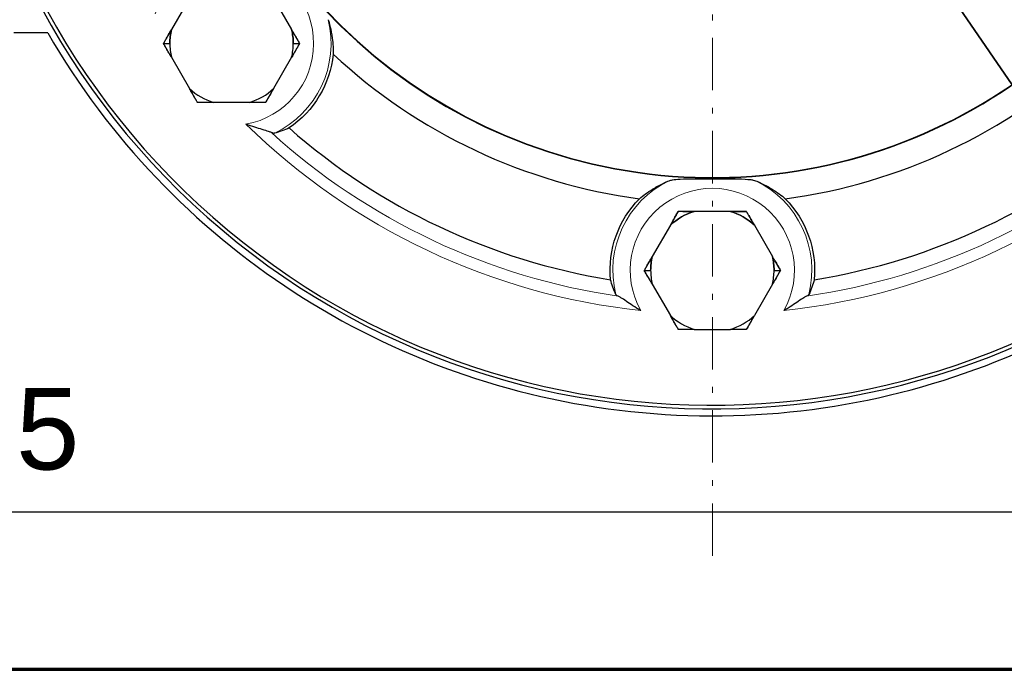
# Model space of a CAD drawing. Header units: millimetres. Extents: x 18 to 610, y -123 to 280.
# Tile 55 of 81: x 415 to 499, y -120 to -64. Entities that reach past the tile are written whole.
import ezdxf

# ---------------------------------------------------------------- set-up
doc = ezdxf.new("R2010")
doc.units = ezdxf.units.MM
doc.linetypes.add('CENTER', pattern=[8, 4.5, -1.5, 0.5, -1.5])
doc.linetypes.add('SOLID', pattern=[0])
doc.styles.add('Arial', font='Arial.ttf', dxfattribs={"height": 7})
doc.dimstyles.get("Standard").update_dxf_attribs({"dimtxt": 5, "dimasz": 5, "dimexe": 0.18, "dimexo": 0.0625, "dimgap": 0.09, "dimtad": 0, "dimtih": 1, "dimtoh": 1, "dimdec": 4, "dimzin": 0, "dimdsep": 46, "dimtxsty": 'Arial', "dimcen": 0.09, "dimadec": 0, "dimazin": 0, "dimtfac": 1, "dimtdec": 4, "dimtofl": 0, "dimtmove": 0, "dimatfit": 3, "dimfxl": 0, "dimtolj": 1, "dimtzin": 0, "dimarcsym": 0})

# ---------------------------------------------------------------- blocks, each defined once
blk = doc.blocks.new('*D3')
at = {"color": 0, "lineweight": -2}
for p, q in [((359.841, -51.58), (359.841, -108.382)), ((588.341, -51.58), (588.341, -108.382)), ((366.841, -106.422), (581.341, -106.422))]:
    blk.add_line(p, q, dxfattribs=at)
at = {"color": 0}
for points in [[(366.841, -105.255), (366.841, -107.589), (359.841, -106.422)], [(581.341, -107.589), (581.341, -105.255), (588.341, -106.422)]]:
    blk.add_solid(points, dxfattribs=at)
at = {"layer": 'Defpoints', "color": 0}
for p in [(359.841, -51.58), (588.341, -51.58), (588.341, -106.422)]:
    blk.add_point(p, dxfattribs=at)
at = {"color": 0, "lineweight": 9, "insert": (407.477, -99.349), "char_height": 7, "attachment_point": 5, "style": 'Arial'}
blk.add_mtext('\\A1;228.5', dxfattribs=at)
blk = doc.blocks.new('*D6')
at = {"color": 0, "lineweight": -2}
for p, q in [((510.893, -85.872), (411.559, 59.025)), ((437.289, 21.493), (506.935, -80.098))]:
    blk.add_line(p, q, dxfattribs=at)
at = {"color": 0}
blk.add_solid([(505.973, -80.758), (507.897, -79.438), (510.893, -85.872)], dxfattribs=at)
at = {"layer": 'Defpoints', "color": 0}
for p in [(437.289, 21.493), (510.893, -85.872)]:
    blk.add_point(p, dxfattribs=at)
at = {"color": 0, "lineweight": 9, "insert": (428.334, 47.407), "char_height": 7, "attachment_point": 5, "rotation": 304.43247, "style": 'Arial'}
blk.add_mtext('\\A1;Ø130.2', dxfattribs=at)
blk = doc.blocks.new('BlockOfCenters_3', base_point=(474.091, -32.189))
at = {"color": 6, "linetype": 'CENTER', "lineweight": 9}
blk.add_lwpolyline([(474.091, 46.291), (474.091, -110.669)], dxfattribs=at)
blk = doc.blocks.new('BlockOfViews_4')
at = {"linetype": 'SOLID', "lineweight": 30}
for p, q in [((429.175, -62.308, 14.473), (427.619, -65.004, 14.473)), ((436.394, -62.308, 14.473), (437.95, -65.004, 14.473)), ((416.991, -65.289, -11.467), (414.091, -65.289, -11.467)), ((426.934, -66.189, 14.155), (427.484, -66.189, 14.473)), ((438.084, -66.189, 14.473), (438.634, -66.189, 14.155)), ((427.619, -67.374, 14.473), (429.175, -70.07, 14.473)), ((437.95, -67.374, 14.473), (436.394, -70.07, 14.473)), ((434.341, -71.255, 14.473), (431.228, -71.255, 14.473)), ((475.648, -80.623, 14.473), (472.535, -80.623, 14.473)), ((470.482, -81.808, 14.473), (468.925, -84.504, 14.473)), ((477.7, -81.808, 14.473), (479.257, -84.504, 14.473)), ((468.241, -85.689, 14.155), (468.791, -85.689, 14.473)), ((479.391, -85.689, 14.473), (479.941, -85.689, 14.155)), ((468.925, -86.874, 14.473), (470.482, -89.57, 14.473)), ((479.257, -86.874, 14.473), (477.7, -89.57, 14.473)), ((472.535, -90.755, 14.473), (475.648, -90.755, 14.473))]:
    blk.add_line(p, q, dxfattribs=at)
for centre, radius, start, end in [((474.091, -32.189, -7.767), 65.4, 48.54992, 318.36116), ((474.091, -32.189, 10.233), 65.086, 48.87291, 318.68174), ((474.091, -32.189, 10.233), 45.553, 184.40639, 339.43425), ((474.091, -32.189, 10.233), 45.519, 184.40986, 339.41809), ((432.784, -66.189, 14.473), 5.3, 167.07994, 180), ((432.784, -66.189, 14.473), 5.3, 0, 12.92006), ((474.091, -32.189, -11.467), 66, 210.10029, 317.73262), ((432.784, -66.189, 14.473), 5.3, 180, 192.92006), ((432.784, -66.189, 14.473), 5.3, 180, 192.92006), ((432.784, -66.189, 14.473), 5.3, 347.07994, 0), ((432.784, -66.189, 14.473), 5.3, 347.07994, 0), ((474.091, -32.189, 2.033), 47.75, 226.99472, 262.46339), ((474.091, -32.189, 2.033), 47.75, 277.53661, 313.00528), ((432.784, -66.189, 14.473), 5.3, 227.07994, 252.92006), ((432.784, -66.189, 14.473), 5.3, 227.07994, 252.92006), ((432.784, -66.189, 14.473), 5.3, 287.07994, 312.92006), ((432.784, -66.189, 14.473), 5.3, 287.07994, 312.92006), ((474.091, -32.189, 2.033), 55, 228.61214, 260.84598), ((474.091, -32.189, 2.033), 55, 279.15402, 311.38786), ((474.091, -85.689, 14.473), 5.3, 107.07994, 132.92006), ((474.091, -85.689, 14.473), 5.3, 47.07994, 72.92006), ((474.091, -85.689, 14.473), 5.3, 167.07994, 180), ((474.091, -85.689, 14.473), 5.3, 0, 12.92006), ((474.091, -85.689, 14.473), 5.3, 180, 192.92006), ((474.091, -85.689, 14.473), 5.3, 180, 192.92006), ((474.091, -85.689, 14.473), 5.3, 347.07994, 0), ((474.091, -85.689, 14.473), 5.3, 347.07994, 0), ((474.091, -85.689, 14.473), 5.3, 227.07994, 252.92006), ((474.091, -85.689, 14.473), 5.3, 227.07994, 252.92006), ((474.091, -85.689, 14.473), 5.3, 287.07994, 312.92006), ((474.091, -85.689, 14.473), 5.3, 287.07994, 312.92006)]:
    blk.add_arc(centre, radius, start, end, dxfattribs=at)
at = {"color": 196, "linetype": 'SOLID', "lineweight": 9, "extrusion": (0, 0, -1)}
for centre, radius, start, end in [((-432.784, -66.189, -10.233), 7.051, 21.2111, 259.87266), ((-474.091, -32.189, -9.407), 56.3, 278.26577, 312.27611), ((-474.091, -32.189, -9.407), 56.3, 227.72389, 261.73423), ((-474.091, -85.689, -10.233), 7.051, 330.66922, 209.33078)]:
    blk.add_arc(centre, radius, start, end, dxfattribs=at)
at = {"color": 196, "linetype": 'SOLID', "lineweight": 9}
for centre, radius, start, end in [((432.784, -66.189, 8.785), 8.551, 295.41375, 13.81727), ((474.091, -32.189, 10.233), 57.285, 225.61865, 263.83946), ((474.091, -32.189, 10.233), 57.285, 276.16054, 314.38135), ((474.091, -85.689, 8.785), 8.551, 115.64085, 194.04437), ((474.091, -85.689, 8.785), 8.551, 345.95563, 64.35915)]:
    blk.add_arc(centre, radius, start, end, dxfattribs=at)
at = {"linetype": 'SOLID', "lineweight": 30, "extrusion": (-0.866025, 0.5, 7.44699e-12)}
for centre in [(-159.636, 2.221, -402.831), (-163.402, 2.221, -448.353)]:
    blk.add_arc(centre, 12.435, 75.56317, 80.17313, dxfattribs=at)
at = {"linetype": 'SOLID', "lineweight": 30, "extrusion": (0, 0, -1)}
for centre, start, end in [((-432.784, -66.189, -14.473), 0, 12.92006), ((-432.784, -66.189, -14.473), 167.07994, 180), ((-474.091, -85.689, -14.473), 47.07994, 72.92006), ((-474.091, -85.689, -14.473), 107.07994, 132.92006), ((-474.091, -85.689, -14.473), 0, 12.92006), ((-474.091, -85.689, -14.473), 167.07994, 180)]:
    blk.add_arc(centre, 5.3, start, end, dxfattribs=at)
at = {"linetype": 'SOLID', "lineweight": 30, "extrusion": (0.866025, 0.5, -1.09426e-11)}
for centre in [(-273.148, 2.221, 346.774), (-310.689, 2.221, 372.797)]:
    blk.add_arc(centre, 12.435, 101.83886, 106.30282, dxfattribs=at)
at = {"linetype": 'SOLID', "lineweight": 30, "extrusion": (-0.866025, -0.5, 9.12311e-12)}
for centre in [(274.279, 2.221, -336.641), (311.82, 2.221, -362.664)]:
    blk.add_arc(centre, 12.435, 101.83888, 106.30282, dxfattribs=at)
at = {"linetype": 'SOLID', "lineweight": 30, "extrusion": (0.866025, -0.5, 8.65531e-12)}
for centre in [(158.505, 2.221, 412.963), (162.271, 2.221, 458.486)]:
    blk.add_arc(centre, 12.435, 75.56325, 80.17313, dxfattribs=at)
at = {"linetype": 'SOLID', "lineweight": 30, "extrusion": (-2.45015e-16, 0, -1)}
for centre, start, end in [((-432.784, -66.189, -2.033), 186.0047, 235.76286), ((-474.091, -85.689, -2.033), 354.77902, 44.53718), ((-474.091, -85.689, -2.033), 135.46282, 185.22098)]:
    blk.add_arc(centre, 8.786, start, end, dxfattribs=at)
at = {"linetype": 'SOLID', "lineweight": 30, "extrusion": (-0.866025, -0.5, 2.99193e-12)}
for centre in [(273.148, 2.221, -336.641), (310.689, 2.221, -362.664)]:
    blk.add_arc(centre, 12.435, 75.56331, 80.17313, dxfattribs=at)
at = {"linetype": 'SOLID', "lineweight": 30, "extrusion": (0.866025, -0.5, -2.16781e-12)}
for centre in [(159.636, 2.221, 412.963), (163.402, 2.221, 458.486)]:
    blk.add_arc(centre, 12.435, 101.83883, 106.30282, dxfattribs=at)
at = {"linetype": 'SOLID', "lineweight": 30, "extrusion": (-1.18332e-12, -1, 5.09917e-12)}
for centre in [(433.35, 2.221, 71.255), (474.657, 2.221, 90.755)]:
    blk.add_arc(centre, 12.435, 101.8388, 106.30282, dxfattribs=at)
at = {"linetype": 'SOLID', "lineweight": 30, "extrusion": (1.18332e-12, -1, 5.09917e-12)}
for centre in [(432.219, 2.221, 71.255), (473.526, 2.221, 90.755)]:
    blk.add_arc(centre, 12.435, 75.5633, 80.17313, dxfattribs=at)
at = {"linetype": 'SOLID', "lineweight": 30, "extrusion": (-0.866025, 0.5, -9.51527e-13)}
blk.add_arc((-162.271, 2.221, -448.353), 12.435, 101.83877, 106.30282, dxfattribs=at)
at = {"linetype": 'SOLID', "lineweight": 30, "extrusion": (1.18332e-12, 1, -5.09917e-12)}
blk.add_arc((-474.657, 2.221, -80.623), 12.435, 75.56326, 80.17313, dxfattribs=at)
at = {"linetype": 'SOLID', "lineweight": 30, "extrusion": (-1.18332e-12, 1, -5.09917e-12)}
blk.add_arc((-473.526, 2.221, -80.623), 12.435, 101.83888, 106.30282, dxfattribs=at)
at = {"linetype": 'SOLID', "lineweight": 30, "extrusion": (0.866025, 0.5, -5.62356e-12)}
blk.add_arc((-311.82, 2.221, 372.797), 12.435, 75.56329, 80.17313, dxfattribs=at)
at = {"linetype": 'SOLID', "lineweight": 30}
for points, knots in [([(441.087, -64.147, 8.785), (441.145, -64.333, 8.456), (441.195, -64.514, 8.117), (441.328, -65.054, 7.054), (441.391, -65.398, 6.306), (441.504, -66.23, 4.375), (441.526, -66.693, 3.177), (441.523, -67.108, 2.033)], [1.168477, 1.168477, 1.168477, 1.168477, 2.276586, 2.276586, 4.553172, 4.553172, 8.066053, 8.066053, 8.066053, 8.066053]), ([(427.619, -65.004, 14.473), (427.606, -65.025, 14.469), (427.594, -65.046, 14.465), (427.57, -65.088, 14.456), (427.558, -65.109, 14.452), (427.534, -65.151, 14.443), (427.521, -65.172, 14.438), (427.497, -65.214, 14.429), (427.485, -65.235, 14.424), (427.461, -65.277, 14.415), (427.449, -65.298, 14.41), (427.425, -65.34, 14.4), (427.413, -65.361, 14.395), (427.389, -65.402, 14.385), (427.376, -65.423, 14.38), (427.352, -65.465, 14.369), (427.34, -65.486, 14.364), (427.316, -65.527, 14.353), (427.304, -65.548, 14.347), (427.28, -65.59, 14.336), (427.268, -65.611, 14.331), (427.244, -65.652, 14.319), (427.232, -65.673, 14.314), (427.208, -65.714, 14.302), (427.196, -65.735, 14.296), (427.172, -65.777, 14.284), (427.16, -65.797, 14.278), (427.137, -65.839, 14.266), (427.125, -65.86, 14.26), (427.101, -65.901, 14.247), (427.089, -65.922, 14.241), (427.065, -65.963, 14.228), (427.053, -65.983, 14.222), (427.029, -66.025, 14.209), (427.017, -66.045, 14.202), (426.994, -66.086, 14.189), (426.982, -66.107, 14.183), (426.958, -66.148, 14.169), (426.946, -66.169, 14.162), (426.934, -66.189, 14.155)], [0, 0, 0, 0, 0.0280169, 0.0280169, 0.0560337, 0.0560337, 0.0840506, 0.0840506, 0.1120674, 0.1120674, 0.1400843, 0.1400843, 0.1681012, 0.1681012, 0.196118, 0.196118, 0.2241349, 0.2241349, 0.2521517, 0.2521517, 0.2801686, 0.2801686, 0.3081855, 0.3081855, 0.3362023, 0.3362023, 0.3642192, 0.3642192, 0.392236, 0.392236, 0.4202529, 0.4202529, 0.4482698, 0.4482698, 0.4762866, 0.4762866, 0.5043035, 0.5043035, 0.5323203, 0.5323203, 0.5323203, 0.5323203]), ([(438.634, -66.189, 14.155), (438.623, -66.169, 14.162), (438.611, -66.148, 14.169), (438.587, -66.107, 14.183), (438.575, -66.086, 14.189), (438.551, -66.045, 14.202), (438.539, -66.025, 14.209), (438.516, -65.983, 14.222), (438.504, -65.963, 14.228), (438.48, -65.921, 14.241), (438.468, -65.901, 14.247), (438.444, -65.859, 14.26), (438.432, -65.839, 14.266), (438.408, -65.797, 14.278), (438.396, -65.777, 14.284), (438.372, -65.735, 14.296), (438.36, -65.714, 14.302), (438.336, -65.673, 14.314), (438.324, -65.652, 14.319), (438.3, -65.611, 14.331), (438.288, -65.59, 14.336), (438.264, -65.548, 14.347), (438.252, -65.527, 14.353), (438.228, -65.486, 14.364), (438.216, -65.465, 14.369), (438.192, -65.423, 14.38), (438.18, -65.402, 14.385), (438.156, -65.361, 14.395), (438.144, -65.34, 14.4), (438.12, -65.298, 14.41), (438.108, -65.277, 14.415), (438.084, -65.235, 14.424), (438.071, -65.214, 14.429), (438.047, -65.172, 14.438), (438.035, -65.151, 14.443), (438.011, -65.109, 14.452), (437.999, -65.088, 14.456), (437.974, -65.046, 14.465), (437.962, -65.025, 14.469), (437.95, -65.004, 14.473)], [0, 0, 0, 0, 0.0423557, 0.0423557, 0.0847113, 0.0847113, 0.127067, 0.127067, 0.1694227, 0.1694227, 0.2117784, 0.2117784, 0.254134, 0.254134, 0.2964897, 0.2964897, 0.3388454, 0.3388454, 0.3812011, 0.3812011, 0.4235567, 0.4235567, 0.4659124, 0.4659124, 0.5082681, 0.5082681, 0.5506237, 0.5506237, 0.5929794, 0.5929794, 0.6353351, 0.6353351, 0.6776908, 0.6776908, 0.7200464, 0.7200464, 0.7624021, 0.7624021, 0.8047578, 0.8047578, 0.8047578, 0.8047578]), ([(427.619, -67.374, 14.473), (427.606, -67.353, 14.469), (427.594, -67.332, 14.465), (427.57, -67.29, 14.456), (427.558, -67.269, 14.452), (427.534, -67.227, 14.443), (427.521, -67.206, 14.438), (427.497, -67.164, 14.429), (427.485, -67.143, 14.424), (427.461, -67.101, 14.415), (427.449, -67.081, 14.41), (427.425, -67.039, 14.4), (427.413, -67.018, 14.395), (427.389, -66.976, 14.385), (427.376, -66.955, 14.38), (427.352, -66.913, 14.369), (427.34, -66.893, 14.364), (427.316, -66.851, 14.353), (427.304, -66.83, 14.347), (427.28, -66.789, 14.336), (427.268, -66.768, 14.331), (427.244, -66.726, 14.319), (427.232, -66.705, 14.314), (427.208, -66.664, 14.302), (427.196, -66.643, 14.296), (427.172, -66.602, 14.284), (427.16, -66.581, 14.278), (427.137, -66.54, 14.266), (427.125, -66.519, 14.26), (427.101, -66.478, 14.247), (427.089, -66.457, 14.241), (427.065, -66.416, 14.228), (427.053, -66.395, 14.222), (427.029, -66.354, 14.209), (427.017, -66.333, 14.202), (426.994, -66.292, 14.189), (426.982, -66.271, 14.183), (426.958, -66.23, 14.169), (426.946, -66.21, 14.162), (426.934, -66.189, 14.155)], [0, 0, 0, 0, 0.0280169, 0.0280169, 0.0560337, 0.0560337, 0.0840506, 0.0840506, 0.1120674, 0.1120674, 0.1400843, 0.1400843, 0.1681012, 0.1681012, 0.196118, 0.196118, 0.2241349, 0.2241349, 0.2521517, 0.2521517, 0.2801686, 0.2801686, 0.3081855, 0.3081855, 0.3362023, 0.3362023, 0.3642192, 0.3642192, 0.392236, 0.392236, 0.4202529, 0.4202529, 0.4482698, 0.4482698, 0.4762866, 0.4762866, 0.5043035, 0.5043035, 0.5323203, 0.5323203, 0.5323203, 0.5323203]), ([(438.634, -66.189, 14.155), (438.623, -66.21, 14.162), (438.611, -66.23, 14.169), (438.587, -66.271, 14.183), (438.575, -66.292, 14.189), (438.551, -66.333, 14.202), (438.539, -66.354, 14.209), (438.516, -66.395, 14.222), (438.504, -66.416, 14.228), (438.48, -66.457, 14.241), (438.468, -66.478, 14.247), (438.444, -66.519, 14.26), (438.432, -66.54, 14.266), (438.408, -66.581, 14.278), (438.396, -66.602, 14.284), (438.372, -66.643, 14.296), (438.36, -66.664, 14.302), (438.336, -66.705, 14.314), (438.324, -66.726, 14.319), (438.3, -66.768, 14.331), (438.288, -66.789, 14.336), (438.264, -66.83, 14.347), (438.252, -66.851, 14.353), (438.228, -66.893, 14.364), (438.216, -66.914, 14.369), (438.192, -66.955, 14.38), (438.18, -66.976, 14.385), (438.156, -67.018, 14.395), (438.144, -67.039, 14.4), (438.12, -67.081, 14.41), (438.108, -67.101, 14.415), (438.084, -67.143, 14.424), (438.071, -67.164, 14.429), (438.047, -67.206, 14.438), (438.035, -67.227, 14.443), (438.011, -67.269, 14.452), (437.999, -67.29, 14.456), (437.974, -67.332, 14.465), (437.962, -67.353, 14.469), (437.95, -67.374, 14.473)], [0, 0, 0, 0, 0.0423557, 0.0423557, 0.0847113, 0.0847113, 0.127067, 0.127067, 0.1694227, 0.1694227, 0.2117784, 0.2117784, 0.254134, 0.254134, 0.2964897, 0.2964897, 0.3388454, 0.3388454, 0.3812011, 0.3812011, 0.4235567, 0.4235567, 0.4659124, 0.4659124, 0.5082681, 0.5082681, 0.5506237, 0.5506237, 0.5929794, 0.5929794, 0.6353351, 0.6353351, 0.6776908, 0.6776908, 0.7200464, 0.7200464, 0.7624021, 0.7624021, 0.8047578, 0.8047578, 0.8047578, 0.8047578]), ([(429.859, -71.255, 14.155), (429.848, -71.235, 14.162), (429.836, -71.214, 14.169), (429.812, -71.173, 14.183), (429.8, -71.153, 14.189), (429.776, -71.112, 14.202), (429.764, -71.091, 14.209), (429.741, -71.05, 14.222), (429.729, -71.029, 14.228), (429.705, -70.988, 14.241), (429.693, -70.967, 14.247), (429.669, -70.926, 14.26), (429.657, -70.905, 14.266), (429.633, -70.864, 14.278), (429.621, -70.843, 14.284), (429.597, -70.802, 14.296), (429.585, -70.781, 14.302), (429.561, -70.739, 14.314), (429.549, -70.718, 14.319), (429.525, -70.677, 14.331), (429.513, -70.656, 14.336), (429.489, -70.615, 14.348), (429.477, -70.594, 14.353), (429.453, -70.552, 14.364), (429.441, -70.531, 14.369), (429.417, -70.489, 14.38), (429.405, -70.469, 14.385), (429.381, -70.427, 14.395), (429.369, -70.406, 14.4), (429.345, -70.364, 14.41), (429.333, -70.343, 14.415), (429.308, -70.301, 14.424), (429.296, -70.28, 14.429), (429.272, -70.238, 14.438), (429.26, -70.217, 14.443), (429.236, -70.176, 14.452), (429.224, -70.155, 14.456), (429.199, -70.112, 14.465), (429.187, -70.091, 14.469), (429.175, -70.07, 14.473)], [0, 0, 0, 0, 0.042359, 0.042359, 0.0847181, 0.0847181, 0.1270771, 0.1270771, 0.1694361, 0.1694361, 0.2117951, 0.2117951, 0.2541542, 0.2541542, 0.2965132, 0.2965132, 0.3388722, 0.3388722, 0.3812312, 0.3812312, 0.4235903, 0.4235903, 0.4659493, 0.4659493, 0.5083083, 0.5083083, 0.5506673, 0.5506673, 0.5930264, 0.5930264, 0.6353854, 0.6353854, 0.6777444, 0.6777444, 0.7201034, 0.7201034, 0.7624625, 0.7624625, 0.8048215, 0.8048215, 0.8048215, 0.8048215]), ([(436.394, -70.07, 14.473), (436.381, -70.091, 14.469), (436.369, -70.112, 14.465), (436.345, -70.155, 14.456), (436.333, -70.176, 14.452), (436.309, -70.218, 14.443), (436.297, -70.238, 14.438), (436.272, -70.28, 14.429), (436.26, -70.301, 14.424), (436.236, -70.343, 14.415), (436.224, -70.364, 14.41), (436.2, -70.406, 14.4), (436.188, -70.427, 14.395), (436.164, -70.469, 14.385), (436.152, -70.489, 14.38), (436.128, -70.531, 14.369), (436.116, -70.552, 14.364), (436.092, -70.594, 14.353), (436.08, -70.615, 14.347), (436.056, -70.656, 14.336), (436.044, -70.677, 14.331), (436.02, -70.719, 14.319), (436.008, -70.739, 14.314), (435.984, -70.781, 14.302), (435.972, -70.802, 14.296), (435.948, -70.843, 14.284), (435.936, -70.864, 14.278), (435.912, -70.905, 14.266), (435.9, -70.926, 14.26), (435.876, -70.967, 14.247), (435.864, -70.988, 14.241), (435.84, -71.029, 14.228), (435.828, -71.05, 14.222), (435.804, -71.091, 14.209), (435.792, -71.112, 14.202), (435.769, -71.153, 14.189), (435.757, -71.173, 14.183), (435.733, -71.214, 14.169), (435.721, -71.235, 14.162), (435.709, -71.255, 14.155)], [0, 0, 0, 0, 0.0280135, 0.0280135, 0.056027, 0.056027, 0.0840405, 0.0840405, 0.112054, 0.112054, 0.1400675, 0.1400675, 0.1680811, 0.1680811, 0.1960946, 0.1960946, 0.2241081, 0.2241081, 0.2521216, 0.2521216, 0.2801351, 0.2801351, 0.3081486, 0.3081486, 0.3361621, 0.3361621, 0.3641756, 0.3641756, 0.3921891, 0.3921891, 0.4202026, 0.4202026, 0.4482162, 0.4482162, 0.4762297, 0.4762297, 0.5042432, 0.5042432, 0.5322567, 0.5322567, 0.5322567, 0.5322567]), ([(431.228, -71.255, 14.473), (431.203, -71.255, 14.469), (431.179, -71.255, 14.465), (431.131, -71.255, 14.456), (431.106, -71.255, 14.452), (431.058, -71.255, 14.443), (431.034, -71.255, 14.438), (430.985, -71.255, 14.429), (430.961, -71.256, 14.424), (430.913, -71.256, 14.415), (430.889, -71.256, 14.41), (430.84, -71.256, 14.4), (430.816, -71.256, 14.395), (430.768, -71.256, 14.385), (430.744, -71.256, 14.38), (430.696, -71.256, 14.369), (430.672, -71.256, 14.364), (430.624, -71.256, 14.353), (430.6, -71.256, 14.347), (430.551, -71.256, 14.336), (430.527, -71.256, 14.331), (430.479, -71.256, 14.319), (430.455, -71.256, 14.314), (430.408, -71.256, 14.302), (430.384, -71.256, 14.296), (430.336, -71.256, 14.284), (430.312, -71.256, 14.278), (430.264, -71.256, 14.266), (430.24, -71.256, 14.26), (430.192, -71.256, 14.247), (430.168, -71.256, 14.241), (430.121, -71.256, 14.228), (430.097, -71.256, 14.222), (430.049, -71.255, 14.209), (430.026, -71.255, 14.202), (429.978, -71.255, 14.189), (429.954, -71.255, 14.183), (429.907, -71.255, 14.169), (429.883, -71.255, 14.162), (429.859, -71.255, 14.155)], [0, 0, 0, 0, 0.0280098, 0.0280098, 0.0560196, 0.0560196, 0.0840294, 0.0840294, 0.1120392, 0.1120392, 0.1400489, 0.1400489, 0.1680587, 0.1680587, 0.1960685, 0.1960685, 0.2240783, 0.2240783, 0.2520881, 0.2520881, 0.2800979, 0.2800979, 0.3081077, 0.3081077, 0.3361175, 0.3361175, 0.3641273, 0.3641273, 0.3921371, 0.3921371, 0.4201468, 0.4201468, 0.4481566, 0.4481566, 0.4761664, 0.4761664, 0.5041762, 0.5041762, 0.532186, 0.532186, 0.532186, 0.532186]), ([(435.709, -71.255, 14.155), (435.686, -71.255, 14.162), (435.662, -71.255, 14.169), (435.614, -71.255, 14.183), (435.591, -71.255, 14.189), (435.543, -71.255, 14.202), (435.519, -71.255, 14.209), (435.472, -71.256, 14.222), (435.448, -71.256, 14.228), (435.4, -71.256, 14.241), (435.376, -71.256, 14.247), (435.329, -71.256, 14.26), (435.305, -71.256, 14.266), (435.257, -71.256, 14.278), (435.233, -71.256, 14.284), (435.185, -71.256, 14.296), (435.161, -71.256, 14.302), (435.113, -71.256, 14.314), (435.089, -71.256, 14.319), (435.041, -71.256, 14.331), (435.017, -71.256, 14.336), (434.969, -71.256, 14.347), (434.945, -71.256, 14.353), (434.897, -71.256, 14.364), (434.873, -71.256, 14.369), (434.825, -71.256, 14.38), (434.801, -71.256, 14.385), (434.753, -71.256, 14.395), (434.728, -71.256, 14.4), (434.68, -71.256, 14.41), (434.656, -71.256, 14.415), (434.608, -71.256, 14.424), (434.584, -71.255, 14.429), (434.535, -71.255, 14.438), (434.511, -71.255, 14.443), (434.462, -71.255, 14.452), (434.438, -71.255, 14.456), (434.39, -71.255, 14.465), (434.365, -71.255, 14.469), (434.341, -71.255, 14.473)], [0, 0, 0, 0, 0.0423631, 0.0423631, 0.0847261, 0.0847261, 0.1270892, 0.1270892, 0.1694523, 0.1694523, 0.2118154, 0.2118154, 0.2541784, 0.2541784, 0.2965415, 0.2965415, 0.3389046, 0.3389046, 0.3812676, 0.3812676, 0.4236307, 0.4236307, 0.4659938, 0.4659938, 0.5083568, 0.5083568, 0.5507199, 0.5507199, 0.593083, 0.593083, 0.6354461, 0.6354461, 0.6778091, 0.6778091, 0.7201722, 0.7201722, 0.7625353, 0.7625353, 0.8048983, 0.8048983, 0.8048983, 0.8048983]), ([(436.218, -73.846, 9.407), (436.155, -73.815, 9.515), (436.068, -73.783, 9.61), (435.826, -73.703, 9.812), (435.64, -73.648, 9.919), (435.034, -73.469, 10.151), (434.562, -73.327, 10.232), (434.034, -73.134, 10.233), (434.029, -73.133, 10.233), (434.024, -73.131, 10.233)], [-3.3142, -3.3142, -3.3142, -3.3142, -2.655402, -2.655402, -1.671437, -1.671437, 0, 0, 0.015079, 0.015079, 0.015079, 0.015079]), ([(437.728, -73.453, 2.033), (437.535, -73.538, 3.12), (437.325, -73.623, 4.267), (436.894, -73.78, 6.558), (436.671, -73.851, 7.702), (436.454, -73.912, 8.785)], [0.996678, 0.996678, 0.996678, 0.996678, 4.184941, 4.184941, 7.370096, 7.370096, 7.370096, 7.370096]), ([(436.454, -73.912, 8.785), (436.432, -73.918, 8.894), (436.401, -73.916, 9.001), (436.322, -73.894, 9.21), (436.273, -73.874, 9.311), (436.218, -73.846, 9.407)], [0, 0, 0, 0, 0.3334746, 0.3334746, 0.6740164, 0.6740164, 0.6740164, 0.6740164]), ([(470.391, -77.981, 8.785), (470.463, -77.951, 8.917), (470.564, -77.928, 9.034), (470.836, -77.882, 9.278), (471.05, -77.86, 9.417), (471.71, -77.823, 9.705), (472.135, -77.816, 9.808), (472.854, -77.81, 9.921), (473.175, -77.809, 9.951), (473.752, -77.809, 9.982), (474.023, -77.809, 9.986), (474.569, -77.809, 9.977), (474.856, -77.809, 9.962), (475.498, -77.811, 9.901), (475.872, -77.813, 9.843), (476.786, -77.834, 9.606), (477.121, -77.859, 9.422), (477.427, -77.896, 9.206), (477.522, -77.91, 9.127), (477.677, -77.942, 8.961), (477.741, -77.96, 8.877), (477.791, -77.981, 8.785)], [0, 0, 0, 0, 0.45794, 0.45794, 1.10276, 1.10276, 1.970198, 1.970198, 2.627273, 2.627273, 3.184393, 3.184393, 3.773575, 3.773575, 4.537836, 4.537836, 5.748772, 5.748772, 6.336689, 6.336689, 6.847113, 6.847113, 6.847113, 6.847113]), ([(467.828, -79.527, 2.033), (468.147, -79.26, 3.177), (468.519, -78.983, 4.375), (469.232, -78.541, 6.306), (469.538, -78.371, 7.054), (470.039, -78.131, 8.117), (470.211, -78.054, 8.456), (470.391, -77.981, 8.785)], [1.040291, 1.040291, 1.040291, 1.040291, 4.553172, 4.553172, 6.829758, 6.829758, 7.937867, 7.937867, 7.937867, 7.937867]), ([(477.791, -77.981, 8.785), (477.972, -78.054, 8.456), (478.143, -78.131, 8.117), (478.644, -78.371, 7.054), (478.95, -78.541, 6.306), (479.664, -78.983, 4.375), (480.035, -79.26, 3.177), (480.354, -79.527, 2.033)], [1.168477, 1.168477, 1.168477, 1.168477, 2.276586, 2.276586, 4.553172, 4.553172, 8.066053, 8.066053, 8.066053, 8.066053]), ([(471.166, -80.623, 14.155), (471.154, -80.643, 14.162), (471.142, -80.664, 14.169), (471.119, -80.705, 14.183), (471.107, -80.726, 14.189), (471.083, -80.767, 14.202), (471.071, -80.787, 14.209), (471.047, -80.829, 14.222), (471.035, -80.849, 14.228), (471.012, -80.891, 14.241), (471, -80.911, 14.247), (470.976, -80.953, 14.26), (470.964, -80.973, 14.266), (470.94, -81.015, 14.278), (470.928, -81.035, 14.284), (470.904, -81.077, 14.296), (470.892, -81.098, 14.302), (470.868, -81.139, 14.314), (470.856, -81.16, 14.319), (470.832, -81.201, 14.331), (470.82, -81.222, 14.336), (470.796, -81.264, 14.348), (470.784, -81.285, 14.353), (470.76, -81.326, 14.364), (470.748, -81.347, 14.369), (470.724, -81.389, 14.38), (470.712, -81.41, 14.385), (470.688, -81.452, 14.395), (470.676, -81.472, 14.4), (470.651, -81.514, 14.41), (470.639, -81.535, 14.415), (470.615, -81.577, 14.424), (470.603, -81.598, 14.429), (470.579, -81.64, 14.438), (470.567, -81.661, 14.443), (470.543, -81.703, 14.452), (470.531, -81.724, 14.456), (470.506, -81.766, 14.465), (470.494, -81.787, 14.469), (470.482, -81.808, 14.473)], [0, 0, 0, 0, 0.042359, 0.042359, 0.0847181, 0.0847181, 0.1270771, 0.1270771, 0.1694361, 0.1694361, 0.2117951, 0.2117951, 0.2541542, 0.2541542, 0.2965132, 0.2965132, 0.3388722, 0.3388722, 0.3812312, 0.3812312, 0.4235903, 0.4235903, 0.4659493, 0.4659493, 0.5083083, 0.5083083, 0.5506673, 0.5506673, 0.5930264, 0.5930264, 0.6353854, 0.6353854, 0.6777444, 0.6777444, 0.7201034, 0.7201034, 0.7624625, 0.7624625, 0.8048215, 0.8048215, 0.8048215, 0.8048215]), ([(472.535, -80.623, 14.473), (472.51, -80.623, 14.469), (472.486, -80.623, 14.465), (472.437, -80.623, 14.456), (472.413, -80.623, 14.452), (472.365, -80.623, 14.443), (472.34, -80.623, 14.438), (472.292, -80.623, 14.429), (472.268, -80.623, 14.424), (472.22, -80.623, 14.415), (472.195, -80.623, 14.41), (472.147, -80.623, 14.4), (472.123, -80.623, 14.395), (472.075, -80.623, 14.385), (472.051, -80.623, 14.38), (472.002, -80.623, 14.369), (471.978, -80.623, 14.364), (471.93, -80.623, 14.353), (471.906, -80.623, 14.347), (471.858, -80.623, 14.336), (471.834, -80.623, 14.331), (471.786, -80.623, 14.319), (471.762, -80.623, 14.314), (471.714, -80.623, 14.302), (471.69, -80.623, 14.296), (471.642, -80.623, 14.284), (471.619, -80.623, 14.278), (471.571, -80.623, 14.266), (471.547, -80.623, 14.26), (471.499, -80.623, 14.247), (471.475, -80.623, 14.241), (471.428, -80.623, 14.228), (471.404, -80.623, 14.222), (471.356, -80.623, 14.209), (471.332, -80.623, 14.202), (471.285, -80.623, 14.189), (471.261, -80.623, 14.183), (471.214, -80.623, 14.169), (471.19, -80.623, 14.162), (471.166, -80.623, 14.155)], [0, 0, 0, 0, 0.0280098, 0.0280098, 0.0560196, 0.0560196, 0.0840294, 0.0840294, 0.1120392, 0.1120392, 0.1400489, 0.1400489, 0.1680587, 0.1680587, 0.1960685, 0.1960685, 0.2240783, 0.2240783, 0.2520881, 0.2520881, 0.2800979, 0.2800979, 0.3081077, 0.3081077, 0.3361175, 0.3361175, 0.3641273, 0.3641273, 0.3921371, 0.3921371, 0.4201468, 0.4201468, 0.4481566, 0.4481566, 0.4761664, 0.4761664, 0.5041762, 0.5041762, 0.532186, 0.532186, 0.532186, 0.532186]), ([(477.016, -80.623, 14.155), (476.992, -80.623, 14.162), (476.969, -80.623, 14.169), (476.921, -80.623, 14.183), (476.898, -80.623, 14.189), (476.85, -80.623, 14.202), (476.826, -80.623, 14.209), (476.779, -80.623, 14.222), (476.755, -80.623, 14.228), (476.707, -80.623, 14.241), (476.683, -80.623, 14.247), (476.635, -80.623, 14.26), (476.612, -80.623, 14.266), (476.564, -80.623, 14.278), (476.54, -80.623, 14.284), (476.492, -80.623, 14.296), (476.468, -80.623, 14.302), (476.42, -80.623, 14.314), (476.396, -80.623, 14.319), (476.348, -80.623, 14.331), (476.324, -80.623, 14.336), (476.276, -80.623, 14.347), (476.252, -80.623, 14.353), (476.204, -80.623, 14.364), (476.18, -80.623, 14.369), (476.132, -80.623, 14.38), (476.108, -80.623, 14.385), (476.059, -80.623, 14.395), (476.035, -80.623, 14.4), (475.987, -80.623, 14.41), (475.963, -80.623, 14.415), (475.914, -80.623, 14.424), (475.89, -80.623, 14.429), (475.842, -80.623, 14.438), (475.818, -80.623, 14.443), (475.769, -80.623, 14.452), (475.745, -80.623, 14.456), (475.696, -80.623, 14.465), (475.672, -80.623, 14.469), (475.648, -80.623, 14.473)], [0, 0, 0, 0, 0.0423631, 0.0423631, 0.0847261, 0.0847261, 0.1270892, 0.1270892, 0.1694523, 0.1694523, 0.2118154, 0.2118154, 0.2541784, 0.2541784, 0.2965415, 0.2965415, 0.3389046, 0.3389046, 0.3812676, 0.3812676, 0.4236307, 0.4236307, 0.4659938, 0.4659938, 0.5083568, 0.5083568, 0.5507199, 0.5507199, 0.593083, 0.593083, 0.6354461, 0.6354461, 0.6778091, 0.6778091, 0.7201722, 0.7201722, 0.7625353, 0.7625353, 0.8048983, 0.8048983, 0.8048983, 0.8048983]), ([(477.7, -81.808, 14.473), (477.688, -81.787, 14.469), (477.676, -81.766, 14.465), (477.652, -81.724, 14.456), (477.64, -81.703, 14.452), (477.615, -81.661, 14.443), (477.603, -81.64, 14.438), (477.579, -81.598, 14.429), (477.567, -81.577, 14.424), (477.543, -81.535, 14.415), (477.531, -81.514, 14.41), (477.507, -81.472, 14.4), (477.495, -81.452, 14.395), (477.471, -81.41, 14.385), (477.458, -81.389, 14.38), (477.434, -81.347, 14.369), (477.422, -81.326, 14.364), (477.398, -81.285, 14.353), (477.386, -81.264, 14.347), (477.362, -81.222, 14.336), (477.35, -81.201, 14.331), (477.326, -81.16, 14.319), (477.314, -81.139, 14.314), (477.29, -81.098, 14.302), (477.278, -81.077, 14.296), (477.254, -81.035, 14.284), (477.242, -81.015, 14.278), (477.219, -80.973, 14.266), (477.207, -80.953, 14.26), (477.183, -80.911, 14.247), (477.171, -80.891, 14.241), (477.147, -80.849, 14.228), (477.135, -80.829, 14.222), (477.111, -80.787, 14.209), (477.099, -80.767, 14.202), (477.075, -80.726, 14.189), (477.064, -80.705, 14.183), (477.04, -80.664, 14.169), (477.028, -80.643, 14.162), (477.016, -80.623, 14.155)], [0, 0, 0, 0, 0.0280135, 0.0280135, 0.056027, 0.056027, 0.0840405, 0.0840405, 0.112054, 0.112054, 0.1400675, 0.1400675, 0.1680811, 0.1680811, 0.1960946, 0.1960946, 0.2241081, 0.2241081, 0.2521216, 0.2521216, 0.2801351, 0.2801351, 0.3081486, 0.3081486, 0.3361621, 0.3361621, 0.3641756, 0.3641756, 0.3921891, 0.3921891, 0.4202026, 0.4202026, 0.4482162, 0.4482162, 0.4762297, 0.4762297, 0.5042432, 0.5042432, 0.5322567, 0.5322567, 0.5322567, 0.5322567]), ([(468.925, -84.504, 14.473), (468.913, -84.525, 14.469), (468.901, -84.546, 14.465), (468.877, -84.588, 14.456), (468.865, -84.609, 14.452), (468.84, -84.651, 14.443), (468.828, -84.672, 14.438), (468.804, -84.714, 14.429), (468.792, -84.735, 14.424), (468.768, -84.777, 14.415), (468.756, -84.798, 14.41), (468.732, -84.84, 14.4), (468.719, -84.861, 14.395), (468.695, -84.902, 14.385), (468.683, -84.923, 14.38), (468.659, -84.965, 14.369), (468.647, -84.986, 14.364), (468.623, -85.027, 14.353), (468.611, -85.048, 14.347), (468.587, -85.09, 14.336), (468.575, -85.111, 14.331), (468.551, -85.152, 14.319), (468.539, -85.173, 14.314), (468.515, -85.214, 14.302), (468.503, -85.235, 14.296), (468.479, -85.277, 14.284), (468.467, -85.297, 14.278), (468.443, -85.339, 14.266), (468.431, -85.36, 14.26), (468.408, -85.401, 14.247), (468.396, -85.422, 14.241), (468.372, -85.463, 14.228), (468.36, -85.483, 14.222), (468.336, -85.525, 14.209), (468.324, -85.545, 14.202), (468.3, -85.586, 14.189), (468.289, -85.607, 14.183), (468.265, -85.648, 14.169), (468.253, -85.669, 14.162), (468.241, -85.689, 14.155)], [0, 0, 0, 0, 0.0280169, 0.0280169, 0.0560337, 0.0560337, 0.0840506, 0.0840506, 0.1120674, 0.1120674, 0.1400843, 0.1400843, 0.1681012, 0.1681012, 0.196118, 0.196118, 0.2241349, 0.2241349, 0.2521517, 0.2521517, 0.2801686, 0.2801686, 0.3081855, 0.3081855, 0.3362023, 0.3362023, 0.3642192, 0.3642192, 0.392236, 0.392236, 0.4202529, 0.4202529, 0.4482698, 0.4482698, 0.4762866, 0.4762866, 0.5043035, 0.5043035, 0.5323203, 0.5323203, 0.5323203, 0.5323203]), ([(479.941, -85.689, 14.155), (479.929, -85.669, 14.162), (479.917, -85.648, 14.169), (479.894, -85.607, 14.183), (479.882, -85.586, 14.189), (479.858, -85.545, 14.202), (479.846, -85.525, 14.209), (479.822, -85.483, 14.222), (479.811, -85.463, 14.228), (479.787, -85.421, 14.241), (479.775, -85.401, 14.247), (479.751, -85.359, 14.26), (479.739, -85.339, 14.266), (479.715, -85.297, 14.278), (479.703, -85.277, 14.284), (479.679, -85.235, 14.296), (479.667, -85.214, 14.302), (479.643, -85.173, 14.314), (479.631, -85.152, 14.319), (479.607, -85.111, 14.331), (479.595, -85.09, 14.336), (479.571, -85.048, 14.347), (479.559, -85.027, 14.353), (479.535, -84.986, 14.364), (479.523, -84.965, 14.369), (479.499, -84.923, 14.38), (479.487, -84.902, 14.385), (479.463, -84.861, 14.395), (479.451, -84.84, 14.4), (479.427, -84.798, 14.41), (479.415, -84.777, 14.415), (479.39, -84.735, 14.424), (479.378, -84.714, 14.429), (479.354, -84.672, 14.438), (479.342, -84.651, 14.443), (479.318, -84.609, 14.452), (479.306, -84.588, 14.456), (479.281, -84.546, 14.465), (479.269, -84.525, 14.469), (479.257, -84.504, 14.473)], [0, 0, 0, 0, 0.0423557, 0.0423557, 0.0847113, 0.0847113, 0.127067, 0.127067, 0.1694227, 0.1694227, 0.2117784, 0.2117784, 0.254134, 0.254134, 0.2964897, 0.2964897, 0.3388454, 0.3388454, 0.3812011, 0.3812011, 0.4235567, 0.4235567, 0.4659124, 0.4659124, 0.5082681, 0.5082681, 0.5506237, 0.5506237, 0.5929794, 0.5929794, 0.6353351, 0.6353351, 0.6776908, 0.6776908, 0.7200464, 0.7200464, 0.7624021, 0.7624021, 0.8047578, 0.8047578, 0.8047578, 0.8047578]), ([(468.925, -86.874, 14.473), (468.913, -86.853, 14.469), (468.901, -86.832, 14.465), (468.877, -86.79, 14.456), (468.865, -86.769, 14.452), (468.84, -86.727, 14.443), (468.828, -86.706, 14.438), (468.804, -86.664, 14.429), (468.792, -86.643, 14.424), (468.768, -86.601, 14.415), (468.756, -86.581, 14.41), (468.732, -86.539, 14.4), (468.719, -86.518, 14.395), (468.695, -86.476, 14.385), (468.683, -86.455, 14.38), (468.659, -86.413, 14.369), (468.647, -86.393, 14.364), (468.623, -86.351, 14.353), (468.611, -86.33, 14.347), (468.587, -86.289, 14.336), (468.575, -86.268, 14.331), (468.551, -86.226, 14.319), (468.539, -86.205, 14.314), (468.515, -86.164, 14.302), (468.503, -86.143, 14.296), (468.479, -86.102, 14.284), (468.467, -86.081, 14.278), (468.443, -86.04, 14.266), (468.431, -86.019, 14.26), (468.408, -85.978, 14.247), (468.396, -85.957, 14.241), (468.372, -85.916, 14.228), (468.36, -85.895, 14.222), (468.336, -85.854, 14.209), (468.324, -85.833, 14.202), (468.3, -85.792, 14.189), (468.289, -85.771, 14.183), (468.265, -85.73, 14.169), (468.253, -85.71, 14.162), (468.241, -85.689, 14.155)], [0, 0, 0, 0, 0.0280169, 0.0280169, 0.0560337, 0.0560337, 0.0840506, 0.0840506, 0.1120674, 0.1120674, 0.1400843, 0.1400843, 0.1681012, 0.1681012, 0.196118, 0.196118, 0.2241349, 0.2241349, 0.2521517, 0.2521517, 0.2801686, 0.2801686, 0.3081855, 0.3081855, 0.3362023, 0.3362023, 0.3642192, 0.3642192, 0.392236, 0.392236, 0.4202529, 0.4202529, 0.4482698, 0.4482698, 0.4762866, 0.4762866, 0.5043035, 0.5043035, 0.5323203, 0.5323203, 0.5323203, 0.5323203]), ([(479.941, -85.689, 14.155), (479.929, -85.71, 14.162), (479.917, -85.73, 14.169), (479.894, -85.771, 14.183), (479.882, -85.792, 14.189), (479.858, -85.833, 14.202), (479.846, -85.854, 14.209), (479.822, -85.895, 14.222), (479.811, -85.916, 14.228), (479.787, -85.957, 14.241), (479.775, -85.978, 14.247), (479.751, -86.019, 14.26), (479.739, -86.04, 14.266), (479.715, -86.081, 14.278), (479.703, -86.102, 14.284), (479.679, -86.143, 14.296), (479.667, -86.164, 14.302), (479.643, -86.205, 14.314), (479.631, -86.226, 14.319), (479.607, -86.268, 14.331), (479.595, -86.289, 14.336), (479.571, -86.33, 14.347), (479.559, -86.351, 14.353), (479.535, -86.393, 14.364), (479.523, -86.414, 14.369), (479.499, -86.455, 14.38), (479.487, -86.476, 14.385), (479.463, -86.518, 14.395), (479.451, -86.539, 14.4), (479.427, -86.581, 14.41), (479.415, -86.601, 14.415), (479.39, -86.643, 14.424), (479.378, -86.664, 14.429), (479.354, -86.706, 14.438), (479.342, -86.727, 14.443), (479.318, -86.769, 14.452), (479.306, -86.79, 14.456), (479.281, -86.832, 14.465), (479.269, -86.853, 14.469), (479.257, -86.874, 14.473)], [0, 0, 0, 0, 0.0423557, 0.0423557, 0.0847113, 0.0847113, 0.127067, 0.127067, 0.1694227, 0.1694227, 0.2117784, 0.2117784, 0.254134, 0.254134, 0.2964897, 0.2964897, 0.3388454, 0.3388454, 0.3812011, 0.3812011, 0.4235567, 0.4235567, 0.4659124, 0.4659124, 0.5082681, 0.5082681, 0.5506237, 0.5506237, 0.5929794, 0.5929794, 0.6353351, 0.6353351, 0.6776908, 0.6776908, 0.7200464, 0.7200464, 0.7624021, 0.7624021, 0.8047578, 0.8047578, 0.8047578, 0.8047578]), ([(465.796, -87.764, 8.785), (465.706, -87.558, 7.702), (465.619, -87.34, 6.558), (465.465, -86.908, 4.267), (465.398, -86.692, 3.12), (465.341, -86.489, 2.033)], [0.999786, 0.999786, 0.999786, 0.999786, 4.184941, 4.184941, 7.373204, 7.373204, 7.373204, 7.373204]), ([(482.841, -86.489, 2.033), (482.784, -86.692, 3.12), (482.717, -86.908, 4.267), (482.563, -87.34, 6.558), (482.477, -87.558, 7.702), (482.386, -87.764, 8.785)], [0.996678, 0.996678, 0.996678, 0.996678, 4.184941, 4.184941, 7.370096, 7.370096, 7.370096, 7.370096]), ([(465.997, -87.905, 9.407), (465.941, -87.879, 9.311), (465.895, -87.855, 9.21), (465.827, -87.807, 9.001), (465.805, -87.785, 8.894), (465.796, -87.764, 8.785)], [0.000001, 0.000001, 0.000001, 0.000001, 0.3407237, 0.3407237, 0.6743841, 0.6743841, 0.6743841, 0.6743841]), ([(467.944, -89.143, 10.233), (467.939, -89.14, 10.233), (467.934, -89.137, 10.233), (467.449, -88.852, 10.231), (467.039, -88.577, 10.151), (466.517, -88.224, 9.918), (466.356, -88.115, 9.812), (466.141, -87.98, 9.61), (466.062, -87.933, 9.515), (465.997, -87.905, 9.407)], [-1.964888, -1.964888, -1.964888, -1.964888, -1.954554, -1.954554, -0.968363, -0.968363, -0.388603, -0.388603, -0.000048, -0.000048, -0.000048, -0.000048]), ([(482.185, -87.905, 9.407), (482.121, -87.933, 9.515), (482.041, -87.98, 9.61), (481.826, -88.115, 9.812), (481.665, -88.224, 9.918), (481.143, -88.577, 10.151), (480.734, -88.852, 10.231), (480.249, -89.137, 10.233), (480.244, -89.14, 10.233), (480.239, -89.143, 10.233)], [-3.311029, -3.311029, -3.311029, -3.311029, -2.652797, -2.652797, -1.670656, -1.670656, 0, 0, 0.017506, 0.017506, 0.017506, 0.017506]), ([(482.386, -87.764, 8.785), (482.377, -87.785, 8.894), (482.355, -87.807, 9.001), (482.288, -87.855, 9.21), (482.242, -87.879, 9.311), (482.185, -87.905, 9.407)], [0, 0, 0, 0, 0.3334746, 0.3334746, 0.6740164, 0.6740164, 0.6740164, 0.6740164]), ([(471.166, -90.755, 14.155), (471.154, -90.735, 14.162), (471.142, -90.714, 14.169), (471.119, -90.673, 14.183), (471.107, -90.653, 14.189), (471.083, -90.612, 14.202), (471.071, -90.591, 14.209), (471.047, -90.55, 14.222), (471.035, -90.529, 14.228), (471.012, -90.488, 14.241), (471, -90.467, 14.247), (470.976, -90.426, 14.26), (470.964, -90.405, 14.266), (470.94, -90.364, 14.278), (470.928, -90.343, 14.284), (470.904, -90.302, 14.296), (470.892, -90.281, 14.302), (470.868, -90.239, 14.314), (470.856, -90.218, 14.319), (470.832, -90.177, 14.331), (470.82, -90.156, 14.336), (470.796, -90.115, 14.348), (470.784, -90.094, 14.353), (470.76, -90.052, 14.364), (470.748, -90.031, 14.369), (470.724, -89.989, 14.38), (470.712, -89.969, 14.385), (470.688, -89.927, 14.395), (470.676, -89.906, 14.4), (470.651, -89.864, 14.41), (470.639, -89.843, 14.415), (470.615, -89.801, 14.424), (470.603, -89.78, 14.429), (470.579, -89.738, 14.438), (470.567, -89.717, 14.443), (470.543, -89.676, 14.452), (470.531, -89.655, 14.456), (470.506, -89.612, 14.465), (470.494, -89.591, 14.469), (470.482, -89.57, 14.473)], [0, 0, 0, 0, 0.042359, 0.042359, 0.0847181, 0.0847181, 0.1270771, 0.1270771, 0.1694361, 0.1694361, 0.2117951, 0.2117951, 0.2541542, 0.2541542, 0.2965132, 0.2965132, 0.3388722, 0.3388722, 0.3812312, 0.3812312, 0.4235903, 0.4235903, 0.4659493, 0.4659493, 0.5083083, 0.5083083, 0.5506673, 0.5506673, 0.5930264, 0.5930264, 0.6353854, 0.6353854, 0.6777444, 0.6777444, 0.7201034, 0.7201034, 0.7624625, 0.7624625, 0.8048215, 0.8048215, 0.8048215, 0.8048215]), ([(477.7, -89.57, 14.473), (477.688, -89.591, 14.469), (477.676, -89.612, 14.465), (477.652, -89.655, 14.456), (477.64, -89.676, 14.452), (477.615, -89.718, 14.443), (477.603, -89.738, 14.438), (477.579, -89.78, 14.429), (477.567, -89.801, 14.424), (477.543, -89.843, 14.415), (477.531, -89.864, 14.41), (477.507, -89.906, 14.4), (477.495, -89.927, 14.395), (477.471, -89.969, 14.385), (477.458, -89.989, 14.38), (477.434, -90.031, 14.369), (477.422, -90.052, 14.364), (477.398, -90.094, 14.353), (477.386, -90.115, 14.347), (477.362, -90.156, 14.336), (477.35, -90.177, 14.331), (477.326, -90.219, 14.319), (477.314, -90.239, 14.314), (477.29, -90.281, 14.302), (477.278, -90.302, 14.296), (477.254, -90.343, 14.284), (477.242, -90.364, 14.278), (477.219, -90.405, 14.266), (477.207, -90.426, 14.26), (477.183, -90.467, 14.247), (477.171, -90.488, 14.241), (477.147, -90.529, 14.228), (477.135, -90.55, 14.222), (477.111, -90.591, 14.209), (477.099, -90.612, 14.202), (477.075, -90.653, 14.189), (477.064, -90.673, 14.183), (477.04, -90.714, 14.169), (477.028, -90.735, 14.162), (477.016, -90.755, 14.155)], [0, 0, 0, 0, 0.0280135, 0.0280135, 0.056027, 0.056027, 0.0840405, 0.0840405, 0.112054, 0.112054, 0.1400675, 0.1400675, 0.1680811, 0.1680811, 0.1960946, 0.1960946, 0.2241081, 0.2241081, 0.2521216, 0.2521216, 0.2801351, 0.2801351, 0.3081486, 0.3081486, 0.3361621, 0.3361621, 0.3641756, 0.3641756, 0.3921891, 0.3921891, 0.4202026, 0.4202026, 0.4482162, 0.4482162, 0.4762297, 0.4762297, 0.5042432, 0.5042432, 0.5322567, 0.5322567, 0.5322567, 0.5322567]), ([(472.535, -90.755, 14.473), (472.51, -90.755, 14.469), (472.486, -90.755, 14.465), (472.437, -90.755, 14.456), (472.413, -90.755, 14.452), (472.365, -90.755, 14.443), (472.34, -90.755, 14.438), (472.292, -90.755, 14.429), (472.268, -90.756, 14.424), (472.22, -90.756, 14.415), (472.195, -90.756, 14.41), (472.147, -90.756, 14.4), (472.123, -90.756, 14.395), (472.075, -90.756, 14.385), (472.051, -90.756, 14.38), (472.002, -90.756, 14.369), (471.978, -90.756, 14.364), (471.93, -90.756, 14.353), (471.906, -90.756, 14.347), (471.858, -90.756, 14.336), (471.834, -90.756, 14.331), (471.786, -90.756, 14.319), (471.762, -90.756, 14.314), (471.714, -90.756, 14.302), (471.69, -90.756, 14.296), (471.642, -90.756, 14.284), (471.619, -90.756, 14.278), (471.571, -90.756, 14.266), (471.547, -90.756, 14.26), (471.499, -90.756, 14.247), (471.475, -90.756, 14.241), (471.428, -90.756, 14.228), (471.404, -90.756, 14.222), (471.356, -90.755, 14.209), (471.332, -90.755, 14.202), (471.285, -90.755, 14.189), (471.261, -90.755, 14.183), (471.214, -90.755, 14.169), (471.19, -90.755, 14.162), (471.166, -90.755, 14.155)], [0, 0, 0, 0, 0.0280098, 0.0280098, 0.0560196, 0.0560196, 0.0840294, 0.0840294, 0.1120392, 0.1120392, 0.1400489, 0.1400489, 0.1680587, 0.1680587, 0.1960685, 0.1960685, 0.2240783, 0.2240783, 0.2520881, 0.2520881, 0.2800979, 0.2800979, 0.3081077, 0.3081077, 0.3361175, 0.3361175, 0.3641273, 0.3641273, 0.3921371, 0.3921371, 0.4201468, 0.4201468, 0.4481566, 0.4481566, 0.4761664, 0.4761664, 0.5041762, 0.5041762, 0.532186, 0.532186, 0.532186, 0.532186]), ([(477.016, -90.755, 14.155), (476.992, -90.755, 14.162), (476.969, -90.755, 14.169), (476.921, -90.755, 14.183), (476.898, -90.755, 14.189), (476.85, -90.755, 14.202), (476.826, -90.755, 14.209), (476.779, -90.756, 14.222), (476.755, -90.756, 14.228), (476.707, -90.756, 14.241), (476.683, -90.756, 14.247), (476.635, -90.756, 14.26), (476.612, -90.756, 14.266), (476.564, -90.756, 14.278), (476.54, -90.756, 14.284), (476.492, -90.756, 14.296), (476.468, -90.756, 14.302), (476.42, -90.756, 14.314), (476.396, -90.756, 14.319), (476.348, -90.756, 14.331), (476.324, -90.756, 14.336), (476.276, -90.756, 14.347), (476.252, -90.756, 14.353), (476.204, -90.756, 14.364), (476.18, -90.756, 14.369), (476.132, -90.756, 14.38), (476.108, -90.756, 14.385), (476.059, -90.756, 14.395), (476.035, -90.756, 14.4), (475.987, -90.756, 14.41), (475.963, -90.756, 14.415), (475.914, -90.756, 14.424), (475.89, -90.755, 14.429), (475.842, -90.755, 14.438), (475.818, -90.755, 14.443), (475.769, -90.755, 14.452), (475.745, -90.755, 14.456), (475.696, -90.755, 14.465), (475.672, -90.755, 14.469), (475.648, -90.755, 14.473)], [0, 0, 0, 0, 0.0423631, 0.0423631, 0.0847261, 0.0847261, 0.1270892, 0.1270892, 0.1694523, 0.1694523, 0.2118154, 0.2118154, 0.2541784, 0.2541784, 0.2965415, 0.2965415, 0.3389046, 0.3389046, 0.3812676, 0.3812676, 0.4236307, 0.4236307, 0.4659938, 0.4659938, 0.5083568, 0.5083568, 0.5507199, 0.5507199, 0.593083, 0.593083, 0.6354461, 0.6354461, 0.6778091, 0.6778091, 0.7201722, 0.7201722, 0.7625353, 0.7625353, 0.8048983, 0.8048983, 0.8048983, 0.8048983])]:
    blk.add_open_spline(points, degree=3, knots=knots, dxfattribs=at)
blk.add_blockref('BlockOfCenters_3', (474.091, -32.189))
blk = doc.blocks.new('A21-m2')
at = {"color": 51, "linetype": 'SOLID', "lineweight": 70}
blk.add_line((203.099, -119.968), (609.821, -119.968), dxfattribs=at)

msp = doc.modelspace()

# ---------------------------------------------------------------- block references
for name in ['A21-m2', 'BlockOfViews_4']:
    msp.add_blockref(name, (0, 0))

# ---------------------------------------------------------------- dimensions: what is measured, and where the dimension line sits
at = {"lineweight": 9}
dim = msp.add_diameter_dim_2p(p1=(437.289, 21.493), p2=(510.893, -85.872), dimstyle='Standard', override={"dimtxt": 7, "dimasz": 7, "dimexe": 1.96, "dimexo": 0, "dimgap": 3.5, "dimtad": 1, "dimtih": 0, "dimtoh": 0, "dimdec": 1, "dimlfac": 1, "dimpost": '״<>', "dimse1": 0, "dimse2": 0, "dimtofl": 1}, dxfattribs=at)
dim.commit()
dim.dimension.update_dxf_attribs({"geometry": '*D6', "text_midpoint": (422.341, 43.298), "dimtype": 163})
dim = msp.add_linear_dim(base=(588.341, -106.422), p1=(359.841, -51.58), p2=(588.341, -51.58), dimstyle='Standard', override={"dimtxt": 7, "dimasz": 7, "dimexe": 1.96, "dimexo": 0, "dimgap": 3.5, "dimtad": 1, "dimtih": 0, "dimtoh": 1, "dimdec": 1, "dimlfac": 1, "dimpost": '<>', "dimsah": 1, "dimse1": 0, "dimse2": 0, "dimtix": 1}, dxfattribs=at)
dim.commit()
dim.dimension.update_dxf_attribs({"geometry": '*D3', "text_midpoint": (407.477, -106.422), "dimtype": 160})

doc.saveas('drawing.dxf')
